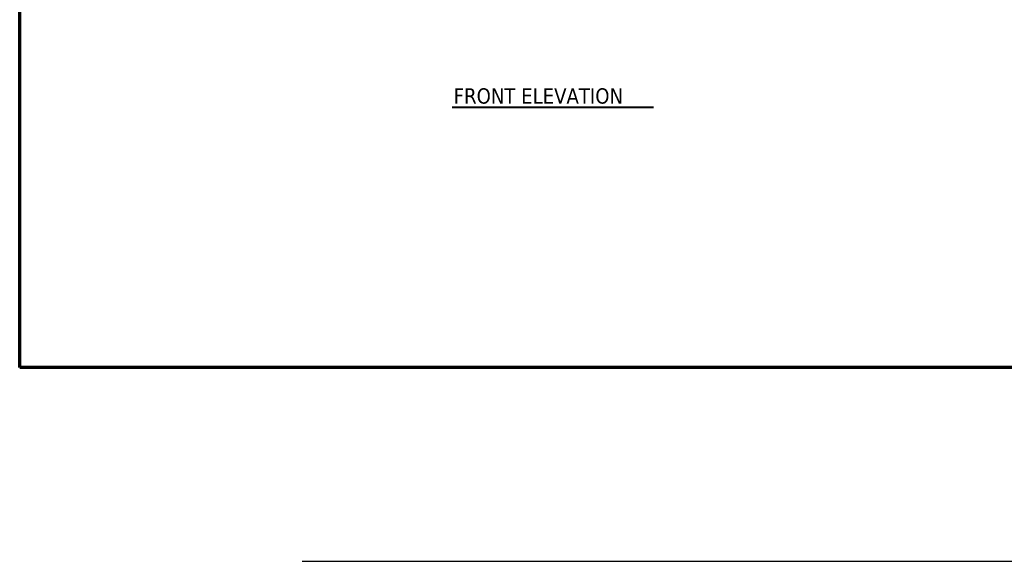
# Model space of a CAD drawing. Header units: inches. Extents: x 36 to 1719, y -84 to 1122.
# Tile 1 of 256: x 36 to 615, y -84 to 235. Entities that reach past the tile are written whole.
import ezdxf

# ---------------------------------------------------------------- set-up
doc = ezdxf.new("R2010")
doc.units = ezdxf.units.IN
doc.header["$LTSCALE"] = 48
doc.header["$MEASUREMENT"] = 0
for name, color, linetype, lineweight in [('Border (ANSI)', 7, 'Continuous', 70), ('Sketch Geometry (ANSI)', 7, 'Continuous', 25), ('Symbol (ANSI)', 7, 'Continuous', 25)]:
    doc.layers.add(name, color=color, linetype=linetype, lineweight=lineweight)
doc.styles.add('Label Text (ANSI)', font='tahomabd.ttf')

# ---------------------------------------------------------------- blocks, each defined once
blk = doc.blocks.new('Borders SUPERIOR BORDER')
at = {"layer": 'Border (ANSI)'}
for p, q in [((0.75, 0.625), (0.75, 23.375)), ((35.25, 0.625), (0.75, 0.625))]:
    blk.add_line(p, q, dxfattribs=at)

msp = doc.modelspace()

# ---------------------------------------------------------------- linework, layer by layer
at = {"layer": 'Sketch Geometry (ANSI)'}
msp.add_line((202.25414, -84.04305), (1718.69797, -84.04305), dxfattribs=at)
at = {"layer": 'Symbol (ANSI)', "lineweight": 40}
msp.add_line((290.44267, 183.1375), (408.9759, 183.1375), dxfattribs=at)

# ---------------------------------------------------------------- block references
at = {"xscale": 48, "yscale": 48, "zscale": 48}
msp.add_blockref('Borders SUPERIOR BORDER', (0, 0), dxfattribs=at)

# ---------------------------------------------------------------- texts
at = {"layer": 'Symbol (ANSI)', "insert": (291.36673, 184.97777), "char_height": 9.0239998, "attachment_point": 7, "style": 'Label Text (ANSI)'}
msp.add_mtext('FRONT ELEVATION', dxfattribs=at)

doc.saveas('drawing.dxf')
